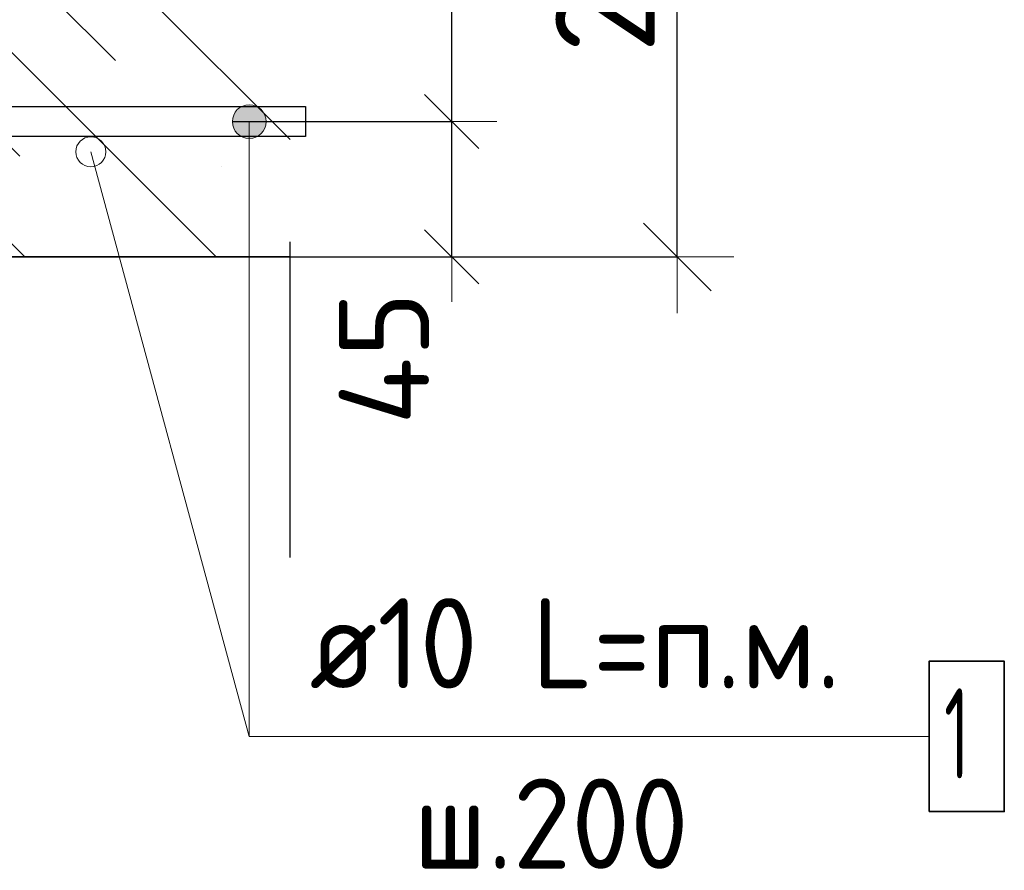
# Model space of a CAD drawing. Header units: metres. Extents: x -38 to 97, y -15 to 21.
# Tile 36 of 111: x 72.712 to 73.039, y 1.764 to 2.047. Entities that reach past the tile are written whole.
import ezdxf

# ---------------------------------------------------------------- set-up
doc = ezdxf.new("R2010")
doc.units = ezdxf.units.M
doc.header["$PDMODE"] = 65
doc.linetypes.add('______4', pattern=[0.135, 0.105, -0.03])
for name, color, linetype, lineweight in [('XR$6$Арм. стержнями нижней зоны', 180, 'Continuous', 35), ('XR$6$Арм.стержн. Арматура края', 96, 'Continuous', 35), ('XR$6$Размерная линия (1)', 7, 'Continuous', 13), ('XR$6$Размерная линия_ общее', 7, 'Continuous', 13)]:
    doc.layers.add(name, color=color, linetype=linetype, lineweight=lineweight)
doc.styles.add('ISOCPEUR', font='txt')
doc.dimstyles.new('DIMSTYLE_10', dxfattribs={"dimtxt": 0.033, "dimasz": 0.0375, "dimexe": 0, "dimexo": 0, "dimgap": 0.0165, "dimtad": 2, "dimdec": 0, "dimlfac": 1000, "dimrnd": 1, "dimzin": 12, "dimdsep": 46, "dimtxsty": 'ISOCPEUR', "dimblk1": 'ALL_ML_STRICH', "dimblk2": 'ALL_ML_STRICH', "dimsah": 1, "dimcen": 0, "dimclrd": 7, "dimclre": 256, "dimclrt": 7, "dimadec": 0, "dimazin": 0, "dimtfac": 1, "dimtdec": 0, "dimtix": 1, "dimtmove": 2, "dimatfit": 3, "dimfxl": 0, "dimtzin": 0, "dimlwd": 0, "dimlwe": -3, "dimarcsym": 0})
doc.dimstyles.new('DIMSTYLE_14', dxfattribs={"dimtxt": 0.03, "dimasz": 0.03, "dimexe": 0, "dimexo": 0, "dimgap": 0.015, "dimtad": 2, "dimdec": 0, "dimlfac": 1000, "dimrnd": 1, "dimzin": 12, "dimdsep": 46, "dimtxsty": 'ISOCPEUR', "dimblk1": 'ALL_ML_STRICH', "dimblk2": 'ALL_ML_STRICH', "dimsah": 1, "dimcen": 0, "dimclrd": 7, "dimclre": 256, "dimclrt": 7, "dimadec": 0, "dimazin": 0, "dimtfac": 1, "dimtdec": 0, "dimtix": 1, "dimtmove": 2, "dimatfit": 3, "dimfxl": 0, "dimtzin": 0, "dimlwd": 0, "dimlwe": -3, "dimarcsym": 0})
doc.dimstyles.new('DIMSTYLE_16', dxfattribs={"dimtxt": 0.03, "dimasz": 0.03, "dimexe": 0, "dimexo": 0, "dimgap": 0.015, "dimtad": 2, "dimdec": 0, "dimlfac": 1000, "dimrnd": 1, "dimzin": 12, "dimdsep": 46, "dimtxsty": 'ISOCPEUR', "dimblk1": 'ALL_ML_STRICH', "dimblk2": 'ALL_ML_STRICH', "dimsah": 1, "dimcen": 0, "dimclrd": 7, "dimclre": 256, "dimclrt": 7, "dimadec": 0, "dimazin": 0, "dimtfac": 1, "dimtdec": 0, "dimtix": 1, "dimtmove": 2, "dimatfit": 3, "dimfxl": 0, "dimtvp": 1.2, "dimtzin": 0, "dimlwd": 0, "dimlwe": -3, "dimarcsym": 0})

# ---------------------------------------------------------------- blocks, each defined once
blk = doc.blocks.new('ALL_ML_STRICH')
at = {"color": 0, "linetype": 'ByBlock', "lineweight": -2}
for p, q in [((0, -0.5), (0, 0.5)), ((-0.3, -0.3), (0.3, 0.3)), ((-1, 0), (0.5, 0))]:
    blk.add_line(p, q, dxfattribs=at)
blk = doc.blocks.new('*D566')
at = {"layer": 'DEFPOINTS', "color": 7, "linetype": 'Continuous', "lineweight": 13, "transparency": 33554687}
for p in [(72.75883, 2.16769), (72.75883, 1.96769), (72.93038, 1.96769)]:
    blk.add_point(p, dxfattribs=at)
at = {"layer": 'XR$6$Размерная линия_ общее', "color": 253, "linetype": 'Continuous', "lineweight": -2, "true_color": 0xa0a0a0, "transparency": 33554687}
for p, q in [((72.77883, 2.16769), (72.93038, 2.16769)), ((72.77883, 1.96769), (72.93038, 1.96769))]:
    blk.add_line(p, q, dxfattribs=at)
at = {"layer": 'XR$6$Размерная линия_ общее', "color": 7, "linetype": 'Continuous', "lineweight": -2, "transparency": 33554687}
blk.add_line((72.93038, 1.96769), (72.93038, 2.16769), dxfattribs=at)
at = {"layer": 'XR$6$Размерная линия_ общее', "color": 7, "linetype": 'Continuous', "lineweight": 13, "transparency": 33554687, "xscale": 0.0375, "yscale": 0.0375, "zscale": 0.0375}
for p, rotation in [((72.93038, 2.16769), 90), ((72.93038, 1.96769), 270)]:
    blk.add_blockref('ALL_ML_STRICH', p, dxfattribs=dict(at, rotation=rotation))
at = {"layer": 'XR$6$Размерная линия_ общее', "color": 7, "linetype": 'Continuous', "lineweight": 13, "transparency": 33554687, "insert": (72.90638, 2.06934), "char_height": 0.033, "width": 0.099, "attachment_point": 5, "rotation": 90, "style": 'ISOCPEUR'}
blk.add_mtext('\\A1;{200}', dxfattribs=at)
blk = doc.blocks.new('*D583')
at = {"layer": 'DEFPOINTS', "color": 7, "linetype": 'Continuous', "lineweight": 13, "transparency": 33554687}
for p in [(72.76272, 2.01269), (72.77557, 1.96769), (72.85538, 1.96769)]:
    blk.add_point(p, dxfattribs=at)
at = {"layer": 'XR$6$Размерная линия (1)', "color": 9, "linetype": 'Continuous', "lineweight": -2, "true_color": 0xc7c7c7, "transparency": 33554687}
for p, q in [((72.78272, 2.01269), (72.85538, 2.01269)), ((72.79557, 1.96769), (72.85538, 1.96769))]:
    blk.add_line(p, q, dxfattribs=at)
at = {"layer": 'XR$6$Размерная линия (1)', "color": 7, "linetype": 'Continuous', "lineweight": -2, "transparency": 33554687}
blk.add_line((72.85538, 1.96769), (72.85538, 2.01269), dxfattribs=at)
at = {"layer": 'XR$6$Размерная линия (1)', "color": 7, "linetype": 'Continuous', "lineweight": 13, "transparency": 33554687, "xscale": 0.03, "yscale": 0.03, "zscale": 0.03}
for p, rotation in [((72.85538, 2.01269), 90), ((72.85538, 1.96769), 270)]:
    blk.add_blockref('ALL_ML_STRICH', p, dxfattribs=dict(at, rotation=rotation))
at = {"layer": 'XR$6$Размерная линия (1)', "color": 7, "linetype": 'Continuous', "lineweight": 13, "transparency": 33554687, "insert": (72.83287, 1.93393), "char_height": 0.03, "width": 0.06, "attachment_point": 5, "rotation": 90, "style": 'ISOCPEUR'}
blk.add_mtext('\\A1;{45}', dxfattribs=at)
blk = doc.blocks.new('*D584')
at = {"layer": 'DEFPOINTS', "color": 7, "linetype": 'Continuous', "lineweight": 13, "transparency": 33554687}
for p in [(72.79462, 2.13669), (72.76272, 2.01269), (72.85538, 2.01269)]:
    blk.add_point(p, dxfattribs=at)
at = {"layer": 'XR$6$Размерная линия (1)', "color": 9, "linetype": 'Continuous', "lineweight": -2, "true_color": 0xc7c7c7, "transparency": 33554687}
for p, q in [((72.81462, 2.13669), (72.85538, 2.13669)), ((72.78272, 2.01269), (72.85538, 2.01269))]:
    blk.add_line(p, q, dxfattribs=at)
at = {"layer": 'XR$6$Размерная линия (1)', "color": 7, "linetype": 'Continuous', "lineweight": -2, "transparency": 33554687}
blk.add_line((72.85538, 2.01269), (72.85538, 2.13669), dxfattribs=at)
at = {"layer": 'XR$6$Размерная линия (1)', "color": 7, "linetype": 'Continuous', "lineweight": 13, "transparency": 33554687, "xscale": 0.03, "yscale": 0.03, "zscale": 0.03}
for p, rotation in [((72.85538, 2.13669), 90), ((72.85538, 2.01269), 270)]:
    blk.add_blockref('ALL_ML_STRICH', p, dxfattribs=dict(at, rotation=rotation))
at = {"layer": 'XR$6$Размерная линия (1)', "color": 7, "linetype": 'Continuous', "lineweight": 13, "transparency": 33554687, "insert": (72.83288, 2.07769), "char_height": 0.03, "width": 0.09, "attachment_point": 5, "rotation": 90, "style": 'ISOCPEUR'}
blk.add_mtext('\\A1;{124}', dxfattribs=at)

msp = doc.modelspace()

# ---------------------------------------------------------------- hatches: boundary and pattern name
at = {"linetype": 'Continuous', "lineweight": 13, "transparency": 33554687}
h = msp.add_hatch(dxfattribs=at)
h.set_pattern_fill('__________540', scale=0.015, style=0, pattern_type=2)
h.set_pattern_definition([(135, (0, 0), (-0.031819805, -0.031819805), [0.4, -0.05, 0, -0.05]), (135, (-0.01591, -0.01591), (-0.031819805, -0.031819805), [0.8, -0.1, 0.1, -0.1])])
h.paths.add_polyline_path([(72.38255, 2.16769), (72.38255, 1.96769), (72.80173, 1.96769), (72.80173, 2.16769)], flags=0)
at = {"layer": 'XR$6$Арм. стержнями нижней зоны', "linetype": 'Continuous', "lineweight": 13, "transparency": 33554687}
for points in [[(72.78325, 2.0155), (72.79292, 2.0155), (72.7909, 2.01752)], [(72.78325, 2.0155), (72.7909, 2.01752), (72.78527, 2.01752)], [(72.78527, 2.01752), (72.7909, 2.01752), (72.78809, 2.01831)], [(72.78246, 2.01269), (72.79371, 2.01269), (72.79292, 2.0155)], [(72.78246, 2.01269), (72.79292, 2.0155), (72.78325, 2.0155)], [(72.78325, 2.00987), (72.79371, 2.01269), (72.78246, 2.01269)], [(72.78325, 2.00987), (72.79292, 2.00987), (72.79371, 2.01269)], [(72.78527, 2.00785), (72.79292, 2.00987), (72.78325, 2.00987)], [(72.78527, 2.00785), (72.7909, 2.00785), (72.79292, 2.00987)], [(72.7909, 2.00785), (72.78527, 2.00785), (72.78809, 2.00706)]]:
    msp.add_hatch(color=7, dxfattribs=at).paths.add_polyline_path(points)

# ---------------------------------------------------------------- linework, layer by layer
at = {"color": 7, "linetype": '______4', "lineweight": 25, "transparency": 33554687}
msp.add_line((72.80173, 1.86769), (72.80173, 2.26769), dxfattribs=at)
at = {"color": 7, "linetype": 'Continuous', "lineweight": 13, "transparency": 33554687}
msp.add_line((72.73541, 2.00264), (72.78809, 1.80815), dxfattribs=at)
at = {"color": 7, "linetype": 'Continuous', "lineweight": 35, "transparency": 33554687}
msp.add_line((72.63255, 1.96769), (72.80173, 1.96769), dxfattribs=at)
at = {"color": 7, "linetype": 'Continuous', "lineweight": 13, "transparency": 33554687}
msp.add_circle((72.73541, 2.00264), 0.005, dxfattribs=at)
at = {"layer": 'XR$6$Арм. стержнями нижней зоны', "color": 7, "linetype": 'Continuous', "lineweight": 13, "transparency": 33554687}
for p, q in [((72.78809, 2.01831), (72.78809, 2.01831)), ((72.78246, 2.01269), (72.78246, 2.01269)), ((72.78809, 1.80815), (72.78809, 2.01269)), ((72.79371, 2.01269), (72.79371, 2.01269)), ((72.78809, 2.00706), (72.78809, 2.00706)), ((72.78809, 1.80815), (73.01409, 1.80815))]:
    msp.add_line(p, q, dxfattribs=at)
at = {"layer": 'XR$6$Арм. стержнями нижней зоны', "color": 4, "linetype": 'Continuous', "lineweight": 25, "transparency": 33554687}
msp.add_lwpolyline([(72.40755, 2.01769), (72.80673, 2.01769), (72.80673, 2.00769), (72.40755, 2.00769), (72.40755, 2.01769)], dxfattribs=at)
msp.add_lwpolyline([(72.40755, 2.01769), (72.80673, 2.01769), (72.80673, 2.00769), (72.40755, 2.00769), (72.40755, 2.01769)], dxfattribs=at)
msp.add_lwpolyline([(72.40755, 2.01769), (72.80673, 2.01769), (72.80673, 2.00769), (72.40755, 2.00769), (72.40755, 2.01769)], dxfattribs=at)
at = {"layer": 'XR$6$Арм. стержнями нижней зоны', "color": 7, "linetype": 'Continuous', "lineweight": 35, "transparency": 33554687}
msp.add_lwpolyline([(73.01409, 1.78315), (73.03909, 1.78315), (73.03909, 1.83315), (73.01409, 1.83315), (73.01409, 1.78315)], dxfattribs=at)
at = {"layer": 'XR$6$Арм. стержнями нижней зоны', "color": 7, "linetype": 'Continuous', "lineweight": 13, "transparency": 33554687}
msp.add_circle((72.78809, 2.01269), 0.00563, dxfattribs=at)
at = {"layer": 'XR$6$Арм.стержн. Арматура края', "color": 4, "linetype": 'Continuous', "lineweight": 25, "transparency": 33554687}
for points in [[(72.80673, 2.00769), (72.43611, 2.00769), (72.4309, 2.00841), (72.42546, 2.0102), (72.42045, 2.01301), (72.41632, 2.01646), (72.41287, 2.02059), (72.41007, 2.0256), (72.40827, 2.03103), (72.40755, 2.03625), (72.40755, 2.11312)], [(72.80673, 2.00769), (72.43611, 2.00769), (72.4309, 2.00841), (72.42546, 2.0102), (72.42045, 2.01301), (72.41632, 2.01646), (72.41287, 2.02059), (72.41007, 2.0256), (72.40827, 2.03103), (72.40755, 2.03625), (72.40755, 2.11312)], [(72.41755, 2.11243), (72.41755, 2.03694), (72.41805, 2.03331), (72.41926, 2.02964), (72.42114, 2.02628), (72.42342, 2.02356), (72.42614, 2.02128), (72.4295, 2.0194), (72.43317, 2.01819), (72.4368, 2.01769), (72.80673, 2.01769), (72.80673, 2.00769)], [(72.41755, 2.11243), (72.41755, 2.03694), (72.41805, 2.03331), (72.41926, 2.02964), (72.42114, 2.02628), (72.42342, 2.02356), (72.42614, 2.02128), (72.4295, 2.0194), (72.43317, 2.01819), (72.4368, 2.01769), (72.80673, 2.01769), (72.80673, 2.00769)]]:
    msp.add_lwpolyline(points, dxfattribs=at)

# ---------------------------------------------------------------- texts
at = {"layer": 'XR$6$Арм. стержнями нижней зоны', "color": 7, "linetype": 'Continuous', "lineweight": 25, "transparency": 33554687, "char_height": 0.03, "attachment_point": 7, "style": 'ISOCPEUR'}
for s, insert, width in [('\\W0.94;ø10 L=п.м.', (72.80809, 1.82415), 0.1999831), ('\\W0.56;1', (73.01909, 1.79415), 0.0233333), ('\\W0.95;ш.200 ', (72.84259, 1.76415), 0.1311995)]:
    msp.add_mtext(s, dxfattribs=dict(at, insert=insert, width=width))

# ---------------------------------------------------------------- dimensions: what is measured, and where the dimension line sits
at = {"layer": 'XR$6$Размерная линия (1)', "color": 7, "linetype": 'Continuous', "lineweight": 13, "transparency": 33554687}
for base, p1, p2, dimstyle, picture, middle in [((72.85538, 2.13669), (72.78272, 2.01269), (72.81462, 2.13669), 'DIMSTYLE_14', '*D584', (72.83288, 2.07769)), ((72.85538, 2.01269), (72.79557, 1.96769), (72.78272, 2.01269), 'DIMSTYLE_16', '*D583', (72.83287, 1.93393))]:
    dim = msp.add_linear_dim(base=base, p1=p1, p2=p2, angle=90, dimstyle=dimstyle, override={"dimpost": '<>', "dimclrd": 7, "dimclre": 9, "dimclrt": 7, "dimlwd": 0, "dimlwe": 65533}, dxfattribs=at)
    dim.commit()
    dim.dimension.update_dxf_attribs({"geometry": picture, "text_midpoint": middle, "dimtype": 160})
at = {"layer": 'XR$6$Размерная линия_ общее', "color": 7, "linetype": 'Continuous', "lineweight": 13, "transparency": 33554687}
dim = msp.add_linear_dim(base=(72.93038, 2.16769), p1=(72.77883, 1.96769), p2=(72.77883, 2.16769), angle=90, dimstyle='DIMSTYLE_10', override={"dimpost": '<>', "dimclrd": 7, "dimclre": 253, "dimclrt": 7, "dimlwd": 0, "dimlwe": 65533}, dxfattribs=at)
dim.commit()
dim.dimension.update_dxf_attribs({"geometry": '*D566', "text_midpoint": (72.90638, 2.06934), "dimtype": 160})

doc.saveas('drawing.dxf')
